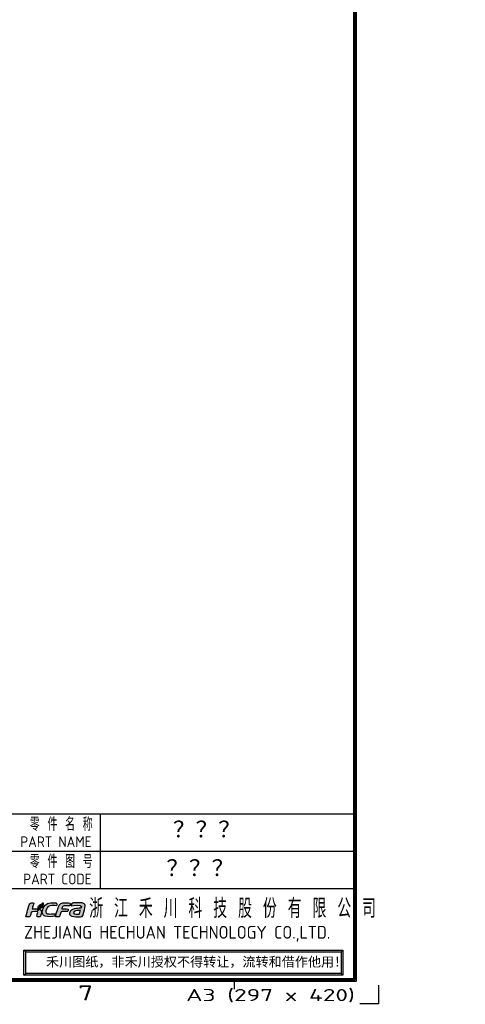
# Model space of a CAD drawing. Extents: x 23 to 2200, y 26 to 490.
# Tile 19 of 55: x 580 to 709, y 26 to 312. Entities that reach past the tile are written whole.
import ezdxf
from ezdxf.enums import TextEntityAlignment as Align

# ---------------------------------------------------------------- set-up
doc = ezdxf.new("R2010")
doc.units = 0
doc.header["$LTSCALE"] = 23.1
doc.header["$MEASUREMENT"] = 0
doc.linetypes.add('CENTER', pattern=[0.6, 0.375, -0.075, 0.075, -0.075])
doc.layers.get('0').update_dxf_attribs({"linetype": 'CONTINUOUS', "lineweight": 25})
doc.layers.add('layer 1', color=7, linetype='CONTINUOUS')
doc.layers.add('outline', color=7, linetype='CONTINUOUS', lineweight=25)
doc.layers.add('中心线', color=1, linetype='CENTER', lineweight=15)
doc.styles.get("Standard").update_dxf_attribs({"font": 'isocp3.shx', "bigfont": 'gbcbig.shx'})
doc.styles.add('样式 1', font='italic.shx', dxfattribs={"bigfont": 'gbcbig.shx'})

# ---------------------------------------------------------------- blocks, each defined once
blk = doc.blocks.new('*T1')
at = {"linetype": 'ByBlock', "width": 1.656197}
blk.add_text('A3 (297 x 420)', height=2, dxfattribs=at).set_placement((367, 16), (395, 16), align=Align.FIT)
blk = doc.blocks.new('hcfa')
at = {"layer": 'outline'}
h = blk.add_hatch(color=164, dxfattribs=at)
edge = h.paths.add_edge_path()
edge.add_spline(control_points=[(7.07, 2.36), (6.56, 2.36), (5.94, 2.45), (5.68, 1.95)], knot_values=[0.842105, 0.842105, 0.842105, 0.842105, 0.894737, 0.894737, 0.894737, 0.894737], degree=3, periodic=0)
edge.add_spline(control_points=[(5.68, 1.95), (5.5, 1.6), (5.1, 0.37), (5.04, 0.05)], knot_values=[0.894737, 0.894737, 0.894737, 0.894737, 1, 1, 1, 1], degree=3, periodic=0)
edge.add_spline(control_points=[(5.04, 0.05), (5.04, 0.02), (5.04, -0.03), (5.11, -0.03), (5.11, -0.03), (5.11, -0.03), (5.64, -0.03), (5.64, -0.03)], knot_values=[0, 0, 0, 0, 0.052632, 0.052632, 0.052632, 0.052632, 0.105263, 0.105263, 0.105263, 0.105263], degree=3, periodic=0)
edge.add_spline(control_points=[(5.64, -0.03), (5.76, -0.03), (5.74, 0.02), (5.79, 0.22)], knot_values=[0.105263, 0.105263, 0.105263, 0.105263, 0.157895, 0.157895, 0.157895, 0.157895], degree=3, periodic=0)
edge.add_spline(control_points=[(5.79, 0.22), (5.83, 0.33), (5.92, 0.77), (6.02, 0.82)], knot_values=[0.157895, 0.157895, 0.157895, 0.157895, 0.210526, 0.210526, 0.210526, 0.210526], degree=3, periodic=0)
edge.add_spline(control_points=[(6.02, 0.82), (6.12, 0.94), (6.84, 0.81), (7.05, 0.86)], knot_values=[0.210526, 0.210526, 0.210526, 0.210526, 0.263158, 0.263158, 0.263158, 0.263158], degree=3, periodic=0)
edge.add_spline(control_points=[(7.05, 0.86), (7.09, 0.87), (7.11, 0.89), (7.12, 0.92)], knot_values=[0.263158, 0.263158, 0.263158, 0.263158, 0.315789, 0.315789, 0.315789, 0.315789], degree=3, periodic=0)
edge.add_spline(control_points=[(7.12, 0.92), (7.14, 0.97), (7.21, 1.14), (7.21, 1.2)], knot_values=[0.315789, 0.315789, 0.315789, 0.315789, 0.368421, 0.368421, 0.368421, 0.368421], degree=3, periodic=0)
edge.add_spline(control_points=[(7.21, 1.2), (7.21, 1.24), (7.23, 1.29), (7.18, 1.3)], knot_values=[0.368421, 0.368421, 0.368421, 0.368421, 0.421053, 0.421053, 0.421053, 0.421053], degree=3, periodic=0)
edge.add_spline(control_points=[(7.18, 1.3), (6.84, 1.38), (6.46, 1.35), (6.12, 1.32)], knot_values=[0.421053, 0.421053, 0.421053, 0.421053, 0.473684, 0.473684, 0.473684, 0.473684], degree=3, periodic=0)
edge.add_spline(control_points=[(6.12, 1.32), (6.12, 1.37), (6.16, 1.49), (6.17, 1.54)], knot_values=[0.473684, 0.473684, 0.473684, 0.473684, 0.526316, 0.526316, 0.526316, 0.526316], degree=3, periodic=0)
edge.add_spline(control_points=[(6.17, 1.54), (6.24, 1.77), (6.43, 1.86), (6.7, 1.86), (6.7, 1.86), (6.7, 1.86), (7.19, 1.86), (7.19, 1.86)], knot_values=[0.526316, 0.526316, 0.526316, 0.526316, 0.578947, 0.578947, 0.578947, 0.578947, 0.631579, 0.631579, 0.631579, 0.631579], degree=3, periodic=0)
edge.add_spline(control_points=[(7.19, 1.86), (7.31, 1.86), (7.45, 1.84), (7.48, 1.91)], knot_values=[0.631579, 0.631579, 0.631579, 0.631579, 0.684211, 0.684211, 0.684211, 0.684211], degree=3, periodic=0)
edge.add_spline(control_points=[(7.48, 1.91), (7.5, 1.96), (7.57, 2.13), (7.57, 2.19)], knot_values=[0.684211, 0.684211, 0.684211, 0.684211, 0.736842, 0.736842, 0.736842, 0.736842], degree=3, periodic=0)
edge.add_spline(control_points=[(7.57, 2.19), (7.57, 2.25), (7.56, 2.29), (7.49, 2.32)], knot_values=[0.736842, 0.736842, 0.736842, 0.736842, 0.789474, 0.789474, 0.789474, 0.789474], degree=3, periodic=0)
edge.add_spline(control_points=[(7.49, 2.32), (7.38, 2.36), (7.17, 2.36), (7.07, 2.36)], knot_values=[0.789474, 0.789474, 0.789474, 0.789474, 0.842105, 0.842105, 0.842105, 0.842105], degree=3, periodic=0)
edge = h.paths.add_edge_path()
edge.add_spline(control_points=[(3.72, 1.65), (4.08, 2.02), (4.83, 1.84), (5.23, 1.86)], knot_values=[0.538462, 0.538462, 0.538462, 0.538462, 0.615385, 0.615385, 0.615385, 0.615385], degree=3, periodic=0)
edge.add_spline(control_points=[(5.23, 1.86), (5.27, 1.86), (5.31, 2.17), (5.2, 2.29)], knot_values=[0.615385, 0.615385, 0.615385, 0.615385, 0.692308, 0.692308, 0.692308, 0.692308], degree=3, periodic=0)
edge.add_spline(control_points=[(5.2, 2.29), (5.15, 2.34), (5.05, 2.36), (4.95, 2.37)], knot_values=[0.692308, 0.692308, 0.692308, 0.692308, 0.769231, 0.769231, 0.769231, 0.769231], degree=3, periodic=0)
edge.add_spline(control_points=[(4.95, 2.37), (4.27, 2.4), (3.51, 2.36), (3.08, 1.72)], knot_values=[0.769231, 0.769231, 0.769231, 0.769231, 0.846154, 0.846154, 0.846154, 0.846154], degree=3, periodic=0)
edge.add_spline(control_points=[(3.08, 1.72), (2.87, 1.41), (2.66, 0.72), (2.88, 0.37)], knot_values=[0.846154, 0.846154, 0.846154, 0.846154, 1, 1, 1, 1], degree=3, periodic=0)
edge.add_spline(control_points=[(2.88, 0.37), (2.95, 0.26), (3.06, 0.13), (3.25, 0.08)], knot_values=[0, 0, 0, 0, 0.076923, 0.076923, 0.076923, 0.076923], degree=3, periodic=0)
edge.add_spline(control_points=[(3.25, 0.08), (3.71, -0.04), (4.59, -0.06), (4.85, 0.08)], knot_values=[0.076923, 0.076923, 0.076923, 0.076923, 0.153846, 0.153846, 0.153846, 0.153846], degree=3, periodic=0)
edge.add_spline(control_points=[(4.85, 0.08), (4.96, 0.13), (5.03, 0.39), (5, 0.47)], knot_values=[0.153846, 0.153846, 0.153846, 0.153846, 0.230769, 0.230769, 0.230769, 0.230769], degree=3, periodic=0)
edge.add_spline(control_points=[(5, 0.47), (4.99, 0.51), (4.61, 0.46), (4.52, 0.46)], knot_values=[0.230769, 0.230769, 0.230769, 0.230769, 0.307692, 0.307692, 0.307692, 0.307692], degree=3, periodic=0)
edge.add_spline(control_points=[(4.52, 0.46), (4.29, 0.45), (3.89, 0.42), (3.69, 0.5)], knot_values=[0.307692, 0.307692, 0.307692, 0.307692, 0.384615, 0.384615, 0.384615, 0.384615], degree=3, periodic=0)
edge.add_spline(control_points=[(3.69, 0.5), (3.51, 0.58), (3.39, 0.62), (3.39, 0.8)], knot_values=[0.384615, 0.384615, 0.384615, 0.384615, 0.461538, 0.461538, 0.461538, 0.461538], degree=3, periodic=0)
edge.add_spline(control_points=[(3.39, 0.8), (3.39, 1.04), (3.54, 1.47), (3.72, 1.65)], knot_values=[0.461538, 0.461538, 0.461538, 0.461538, 0.538462, 0.538462, 0.538462, 0.538462], degree=3, periodic=0)
edge = h.paths.add_edge_path()
edge.add_spline(control_points=[(1.24, 1.9), (1.26, 1.97), (1.36, 2.23), (1.36, 2.28)], knot_values=[0.72, 0.72, 0.72, 0.72, 0.76, 0.76, 0.76, 0.76], degree=3, periodic=0)
edge.add_spline(control_points=[(1.36, 2.28), (1.36, 2.39), (1.07, 2.39), (0.92, 2.35)], knot_values=[0.76, 0.76, 0.76, 0.76, 0.8, 0.8, 0.8, 0.8], degree=3, periodic=0)
edge.add_spline(control_points=[(0.92, 2.35), (0.83, 2.31), (0.74, 2.24), (0.68, 2.17)], knot_values=[0.8, 0.8, 0.8, 0.8, 0.84, 0.84, 0.84, 0.84], degree=3, periodic=0)
edge.add_spline(control_points=[(0.68, 2.17), (0.61, 2.08), (0.53, 1.93), (0.5, 1.82)], knot_values=[0.84, 0.84, 0.84, 0.84, 0.88, 0.88, 0.88, 0.88], degree=3, periodic=0)
edge.add_spline(control_points=[(0.5, 1.82), (0.35, 1.34), (0.22, 0.86), (0.09, 0.38)], knot_values=[0.88, 0.88, 0.88, 0.88, 0.92, 0.92, 0.92, 0.92], degree=3, periodic=0)
edge.add_spline(control_points=[(0.09, 0.38), (0.07, 0.32), (-0.01, 0.1), (-0.01, 0.05)], knot_values=[0.92, 0.92, 0.92, 0.92, 1, 1, 1, 1], degree=3, periodic=0)
edge.add_spline(control_points=[(-0.01, 0.05), (-0.01, 0.02), (-0.01, -0.03), (0.06, -0.03), (0.06, -0.03), (0.06, -0.03), (0.59, -0.03), (0.59, -0.03)], knot_values=[0, 0, 0, 0, 0.04, 0.04, 0.04, 0.04, 0.08, 0.08, 0.08, 0.08], degree=3, periodic=0)
edge.add_spline(control_points=[(0.59, -0.03), (0.71, -0.03), (0.72, 0.1), (0.75, 0.22), (0.75, 0.22), (0.75, 0.22), (0.89, 0.69), (0.89, 0.69)], knot_values=[0.08, 0.08, 0.08, 0.08, 0.12, 0.12, 0.12, 0.12, 0.16, 0.16, 0.16, 0.16], degree=3, periodic=0)
edge.add_spline(control_points=[(0.99, 0.8), (1.12, 0.86), (1.89, 0.9), (1.97, 0.81)], knot_values=[0.2, 0.2, 0.2, 0.2, 0.24, 0.24, 0.24, 0.24], degree=3, periodic=0)
edge.add_spline(control_points=[(1.97, 0.81), (2.06, 0.7), (1.94, 0.45), (1.89, 0.3)], knot_values=[0.24, 0.24, 0.24, 0.24, 0.28, 0.28, 0.28, 0.28], degree=3, periodic=0)
edge.add_spline(control_points=[(1.89, 0.3), (1.87, 0.21), (1.75, -0.03), (1.9, -0.03), (1.9, -0.03), (1.9, -0.03), (2.39, -0.03), (2.39, -0.03)], knot_values=[0.28, 0.28, 0.28, 0.28, 0.32, 0.32, 0.32, 0.32, 0.36, 0.36, 0.36, 0.36], degree=3, periodic=0)
edge.add_spline(control_points=[(2.39, -0.03), (2.47, -0.03), (2.66, 0.65), (2.66, 0.77)], knot_values=[0.36, 0.36, 0.36, 0.36, 0.4, 0.4, 0.4, 0.4], degree=3, periodic=0)
edge.add_spline(control_points=[(2.66, 0.77), (2.66, 0.98), (2.57, 1.1), (2.45, 1.19)], knot_values=[0.4, 0.4, 0.4, 0.4, 0.44, 0.44, 0.44, 0.44], degree=3, periodic=0)
edge.add_spline(control_points=[(2.45, 1.19), (2.4, 1.22), (2.34, 1.25), (2.28, 1.27)], knot_values=[0.44, 0.44, 0.44, 0.44, 0.48, 0.48, 0.48, 0.48], degree=3, periodic=0)
edge.add_spline(control_points=[(2.28, 1.27), (2.25, 1.27), (2.22, 1.27), (2.19, 1.26)], knot_values=[0.48, 0.48, 0.48, 0.48, 0.52, 0.52, 0.52, 0.52], degree=3, periodic=0)
edge.add_spline(control_points=[(2.01, 1.05), (2.21, 1.14), (2.15, 1.09), (2.19, 1.26)], knot_values=[0.52, 0.52, 0.52, 0.52, 0.56, 0.56, 0.56, 0.56], degree=3, periodic=0)
edge.add_spline(control_points=[(2.03, 1.33), (1.99, 1.22), (1.96, 1.1), (1.96, 1.03)], knot_values=[0.6, 0.6, 0.6, 0.6, 0.64, 0.64, 0.64, 0.64], degree=3, periodic=0)
edge.add_spline(control_points=[(2.03, 1.33), (1.71, 1.37), (1.35, 1.32), (1.07, 1.31)], knot_values=[0.64, 0.64, 0.64, 0.64, 0.68, 0.68, 0.68, 0.68], degree=3, periodic=0)
edge.add_spline(control_points=[(1.07, 1.31), (1.08, 1.43), (1.2, 1.78), (1.24, 1.9)], knot_values=[0.68, 0.68, 0.68, 0.68, 0.72, 0.72, 0.72, 0.72], degree=3, periodic=0)
edge = h.paths.add_edge_path()
edge.add_spline(control_points=[(9.76, 0.39), (9.93, 0.81), (10.07, 1.5), (10.1, 1.82)], knot_values=[0, 0, 0, 0, 0.045455, 0.045455, 0.045455, 0.045455], degree=3, periodic=0)
edge.add_spline(control_points=[(10.1, 1.82), (10.09, 1.99), (10.01, 2.14), (9.78, 2.25)], knot_values=[0.909091, 0.909091, 0.909091, 0.909091, 1, 1, 1, 1], degree=3, periodic=0)
edge.add_spline(control_points=[(9.78, 2.25), (9.53, 2.38), (9.13, 2.37), (8.82, 2.37)], knot_values=[0.863636, 0.863636, 0.863636, 0.863636, 0.909091, 0.909091, 0.909091, 0.909091], degree=3, periodic=0)
edge.add_spline(control_points=[(8.82, 2.37), (8.55, 2.37), (8.28, 2.37), (8.04, 2.34)], knot_values=[0.818182, 0.818182, 0.818182, 0.818182, 0.863636, 0.863636, 0.863636, 0.863636], degree=3, periodic=0)
edge.add_spline(control_points=[(8.04, 2.34), (7.98, 2.33), (7.9, 2.32), (7.86, 2.29)], knot_values=[0.772727, 0.772727, 0.772727, 0.772727, 0.818182, 0.818182, 0.818182, 0.818182], degree=3, periodic=0)
edge.add_spline(control_points=[(7.86, 2.29), (7.79, 2.25), (7.73, 2), (7.71, 1.93)], knot_values=[0.727273, 0.727273, 0.727273, 0.727273, 0.772727, 0.772727, 0.772727, 0.772727], degree=3, periodic=0)
edge.add_spline(control_points=[(7.71, 1.93), (7.7, 1.89), (7.68, 1.86), (7.72, 1.86)], knot_values=[0.681818, 0.681818, 0.681818, 0.681818, 0.727273, 0.727273, 0.727273, 0.727273], degree=3, periodic=0)
edge.add_spline(control_points=[(7.72, 1.86), (8.06, 1.9), (9.44, 2.11), (9.44, 1.71)], knot_values=[0.636364, 0.636364, 0.636364, 0.636364, 0.681818, 0.681818, 0.681818, 0.681818], degree=3, periodic=0)
edge.add_spline(control_points=[(9.44, 1.71), (9.44, 1.65), (9.43, 1.5), (9.4, 1.48)], knot_values=[0.590909, 0.590909, 0.590909, 0.590909, 0.636364, 0.636364, 0.636364, 0.636364], degree=3, periodic=0)
edge.add_spline(control_points=[(9.36, 1.47), (8.99, 1.39), (8.61, 1.41), (8.23, 1.31)], knot_values=[0.5, 0.5, 0.5, 0.5, 0.545455, 0.545455, 0.545455, 0.545455], degree=3, periodic=0)
edge.add_spline(control_points=[(8.23, 1.31), (8.05, 1.26), (7.85, 1.18), (7.71, 1.07)], knot_values=[0.454545, 0.454545, 0.454545, 0.454545, 0.5, 0.5, 0.5, 0.5], degree=3, periodic=0)
edge.add_spline(control_points=[(7.71, 1.07), (7.64, 1.01), (7.57, 0.94), (7.52, 0.87)], knot_values=[0.409091, 0.409091, 0.409091, 0.409091, 0.454545, 0.454545, 0.454545, 0.454545], degree=3, periodic=0)
edge.add_spline(control_points=[(7.52, 0.87), (7.44, 0.72), (7.38, 0.48), (7.47, 0.32)], knot_values=[0.363636, 0.363636, 0.363636, 0.363636, 0.409091, 0.409091, 0.409091, 0.409091], degree=3, periodic=0)
edge.add_spline(control_points=[(7.47, 0.32), (7.5, 0.28), (7.53, 0.24), (7.57, 0.21)], knot_values=[0.318182, 0.318182, 0.318182, 0.318182, 0.363636, 0.363636, 0.363636, 0.363636], degree=3, periodic=0)
edge.add_spline(control_points=[(7.57, 0.21), (7.78, -0.01), (8.48, -0.04), (8.78, -0.02)], knot_values=[0.272727, 0.272727, 0.272727, 0.272727, 0.318182, 0.318182, 0.318182, 0.318182], degree=3, periodic=0)
edge.add_spline(control_points=[(8.78, -0.02), (8.82, -0.02), (8.85, -0.02), (8.96, -0.01)], knot_values=[0.227273, 0.227273, 0.227273, 0.227273, 0.272727, 0.272727, 0.272727, 0.272727], degree=3, periodic=0)
edge.add_spline(control_points=[(8.96, -0.01), (8.96, -0.01), (8.95, -0.04), (8.95, -0.04)], knot_values=[0.181818, 0.181818, 0.181818, 0.181818, 0.227273, 0.227273, 0.227273, 0.227273], degree=3, periodic=0)
edge.add_spline(control_points=[(8.95, -0.04), (8.95, -0.04), (8.95, -0.04), (8.96, -0.04)], knot_values=[0.136364, 0.136364, 0.136364, 0.136364, 0.181818, 0.181818, 0.181818, 0.181818], degree=3, periodic=0)
edge.add_spline(control_points=[(8.96, -0.04), (9.17, -0.04), (9.51, -0.01), (9.57, 0.04)], knot_values=[0.090909, 0.090909, 0.090909, 0.090909, 0.136364, 0.136364, 0.136364, 0.136364], degree=3, periodic=0)
edge.add_spline(control_points=[(9.57, 0.04), (9.64, 0.1), (9.72, 0.29), (9.76, 0.39)], knot_values=[0.045455, 0.045455, 0.045455, 0.045455, 0.090909, 0.090909, 0.090909, 0.090909], degree=3, periodic=0)
edge = h.paths.add_edge_path(flags=16)
edge.add_spline(control_points=[(9.27, 1.06), (9.24, 0.91), (9.12, 0.54), (9.07, 0.41)], knot_values=[0.6, 0.6, 0.6, 0.6, 1, 1, 1, 1], degree=3, periodic=0)
edge.add_spline(control_points=[(9.07, 0.41), (8.88, 0.41), (8.11, 0.36), (8.11, 0.65)], knot_values=[0, 0, 0, 0, 0.2, 0.2, 0.2, 0.2], degree=3, periodic=0)
edge.add_spline(control_points=[(8.11, 0.65), (8.11, 0.76), (8.19, 0.85), (8.26, 0.9)], knot_values=[0.2, 0.2, 0.2, 0.2, 0.4, 0.4, 0.4, 0.4], degree=3, periodic=0)
edge.add_spline(control_points=[(8.26, 0.9), (8.43, 1.01), (9.09, 1.06), (9.27, 1.06)], knot_values=[0.4, 0.4, 0.4, 0.4, 0.6, 0.6, 0.6, 0.6], degree=3, periodic=0)
h = blk.add_hatch(color=82, dxfattribs=at)
edge = h.paths.add_edge_path()
edge.add_spline(control_points=[(2.71, 1.97), (2.54, 1.64), (2.3, 1.69), (2.12, 1.4)], knot_values=[0.823529, 0.823529, 0.823529, 0.823529, 0.882353, 0.882353, 0.882353, 0.882353], degree=3, periodic=0)
edge.add_spline(control_points=[(2.12, 1.4), (2.08, 1.35), (2.02, 1.18), (2.02, 1.11)], knot_values=[0.882353, 0.882353, 0.882353, 0.882353, 1, 1, 1, 1], degree=3, periodic=0)
edge.add_spline(control_points=[(2.02, 1.11), (2.03, 1.11), (2.03, 1.11), (2.04, 1.12)], knot_values=[0, 0, 0, 0, 0.058824, 0.058824, 0.058824, 0.058824], degree=3, periodic=0)
edge.add_spline(control_points=[(2.04, 1.12), (2.14, 1.16), (2.1, 1.13), (2.13, 1.24)], knot_values=[0.058824, 0.058824, 0.058824, 0.058824, 0.117647, 0.117647, 0.117647, 0.117647], degree=3, periodic=0)
edge.add_spline(control_points=[(2.13, 1.24), (2.14, 1.27), (2.14, 1.28), (2.15, 1.31)], knot_values=[0.117647, 0.117647, 0.117647, 0.117647, 0.176471, 0.176471, 0.176471, 0.176471], degree=3, periodic=0)
edge.add_spline(control_points=[(2.15, 1.31), (2.51, 1.32), (2.84, 1.56), (2.9, 1.92)], knot_values=[0.176471, 0.176471, 0.176471, 0.176471, 0.235294, 0.235294, 0.235294, 0.235294], degree=3, periodic=0)
edge.add_spline(control_points=[(2.9, 1.92), (2.91, 1.98), (2.92, 2.04), (2.92, 2.11)], knot_values=[0.235294, 0.235294, 0.235294, 0.235294, 0.294118, 0.294118, 0.294118, 0.294118], degree=3, periodic=0)
edge.add_spline(control_points=[(2.92, 2.11), (2.92, 2.11), (2.92, 2.25), (2.92, 2.25)], knot_values=[0.294118, 0.294118, 0.294118, 0.294118, 0.352941, 0.352941, 0.352941, 0.352941], degree=3, periodic=0)
edge.add_spline(control_points=[(2.92, 2.25), (2.92, 2.29), (2.92, 2.32), (2.92, 2.37)], knot_values=[0.352941, 0.352941, 0.352941, 0.352941, 0.411765, 0.411765, 0.411765, 0.411765], degree=3, periodic=0)
edge.add_spline(control_points=[(2.92, 2.37), (2.87, 2.37), (2.88, 2.33), (2.79, 2.25)], knot_values=[0.411765, 0.411765, 0.411765, 0.411765, 0.470588, 0.470588, 0.470588, 0.470588], degree=3, periodic=0)
edge.add_spline(control_points=[(2.79, 2.25), (2.66, 2.14), (2.52, 2.13), (2.35, 2.01)], knot_values=[0.470588, 0.470588, 0.470588, 0.470588, 0.529412, 0.529412, 0.529412, 0.529412], degree=3, periodic=0)
edge.add_spline(control_points=[(2.35, 2.01), (2.26, 1.95), (2.18, 1.87), (2.13, 1.77)], knot_values=[0.529412, 0.529412, 0.529412, 0.529412, 0.588235, 0.588235, 0.588235, 0.588235], degree=3, periodic=0)
edge.add_spline(control_points=[(2.13, 1.77), (2.11, 1.72), (2.08, 1.67), (2.07, 1.6)], knot_values=[0.588235, 0.588235, 0.588235, 0.588235, 0.647059, 0.647059, 0.647059, 0.647059], degree=3, periodic=0)
edge.add_spline(control_points=[(2.07, 1.6), (2.07, 1.59), (2.05, 1.39), (2.08, 1.39)], knot_values=[0.647059, 0.647059, 0.647059, 0.647059, 0.705882, 0.705882, 0.705882, 0.705882], degree=3, periodic=0)
edge.add_spline(control_points=[(2.08, 1.39), (2.1, 1.46), (2.17, 1.57), (2.3, 1.65)], knot_values=[0.705882, 0.705882, 0.705882, 0.705882, 0.764706, 0.764706, 0.764706, 0.764706], degree=3, periodic=0)
edge.add_spline(control_points=[(2.3, 1.65), (2.49, 1.77), (2.61, 1.83), (2.71, 1.97)], knot_values=[0.764706, 0.764706, 0.764706, 0.764706, 0.823529, 0.823529, 0.823529, 0.823529], degree=3, periodic=0)
at = {"layer": 'layer 1', "color": 164}
for points, knots in [([(-0.01, 0.05), (-0.01, 0.02), (-0.01, -0.03), (0.06, -0.03), (0.06, -0.03), (0.06, -0.03), (0.59, -0.03), (0.59, -0.03), (0.59, -0.03), (0.71, -0.03), (0.72, 0.1), (0.75, 0.22), (0.75, 0.22), (0.75, 0.22), (0.89, 0.69), (0.89, 0.69), (0.89, 0.69), (0.91, 0.76), (0.93, 0.77), (0.99, 0.8), (0.99, 0.8), (1.12, 0.86), (1.89, 0.9), (1.97, 0.81), (1.97, 0.81), (2.06, 0.7), (1.94, 0.45), (1.89, 0.3), (1.89, 0.3), (1.87, 0.21), (1.75, -0.03), (1.9, -0.03), (1.9, -0.03), (1.9, -0.03), (2.39, -0.03), (2.39, -0.03), (2.39, -0.03), (2.47, -0.03), (2.66, 0.65), (2.66, 0.77), (2.66, 0.77), (2.66, 0.98), (2.57, 1.1), (2.45, 1.19), (2.45, 1.19), (2.4, 1.22), (2.34, 1.25), (2.28, 1.27), (2.28, 1.27), (2.25, 1.27), (2.22, 1.27), (2.19, 1.26), (2.19, 1.26), (2.15, 1.09), (2.21, 1.14), (2.01, 1.05), (2.01, 1.05), (1.98, 1.04), (2, 1.04), (1.96, 1.03), (1.96, 1.03), (1.96, 1.1), (1.99, 1.22), (2.03, 1.33), (2.03, 1.33), (1.71, 1.37), (1.35, 1.32), (1.07, 1.31), (1.07, 1.31), (1.08, 1.43), (1.2, 1.78), (1.24, 1.9), (1.24, 1.9), (1.26, 1.97), (1.36, 2.23), (1.36, 2.28), (1.36, 2.28), (1.36, 2.39), (1.07, 2.39), (0.92, 2.35), (0.92, 2.35), (0.83, 2.31), (0.74, 2.24), (0.68, 2.17), (0.68, 2.17), (0.61, 2.08), (0.53, 1.93), (0.5, 1.82), (0.5, 1.82), (0.35, 1.34), (0.22, 0.86), (0.09, 0.38), (0.09, 0.38), (0.07, 0.32), (-0.01, 0.1), (-0.01, 0.05)], [0, 0, 0, 0, 0.04, 0.04, 0.04, 0.04, 0.08, 0.08, 0.08, 0.08, 0.12, 0.12, 0.12, 0.12, 0.16, 0.16, 0.16, 0.16, 0.2, 0.2, 0.2, 0.2, 0.24, 0.24, 0.24, 0.24, 0.28, 0.28, 0.28, 0.28, 0.32, 0.32, 0.32, 0.32, 0.36, 0.36, 0.36, 0.36, 0.4, 0.4, 0.4, 0.4, 0.44, 0.44, 0.44, 0.44, 0.48, 0.48, 0.48, 0.48, 0.52, 0.52, 0.52, 0.52, 0.56, 0.56, 0.56, 0.56, 0.6, 0.6, 0.6, 0.6, 0.64, 0.64, 0.64, 0.64, 0.68, 0.68, 0.68, 0.68, 0.72, 0.72, 0.72, 0.72, 0.76, 0.76, 0.76, 0.76, 0.8, 0.8, 0.8, 0.8, 0.84, 0.84, 0.84, 0.84, 0.88, 0.88, 0.88, 0.88, 0.92, 0.92, 0.92, 0.92, 1, 1, 1, 1]), ([(2.88, 0.37), (2.95, 0.26), (3.06, 0.13), (3.25, 0.08), (3.25, 0.08), (3.71, -0.04), (4.59, -0.06), (4.85, 0.08), (4.85, 0.08), (4.96, 0.13), (5.03, 0.39), (5, 0.47), (5, 0.47), (4.99, 0.51), (4.61, 0.46), (4.52, 0.46), (4.52, 0.46), (4.29, 0.45), (3.89, 0.42), (3.69, 0.5), (3.69, 0.5), (3.51, 0.58), (3.39, 0.62), (3.39, 0.8), (3.39, 0.8), (3.39, 1.04), (3.54, 1.47), (3.72, 1.65), (3.72, 1.65), (4.08, 2.02), (4.83, 1.84), (5.23, 1.86), (5.23, 1.86), (5.27, 1.86), (5.31, 2.17), (5.2, 2.29), (5.2, 2.29), (5.15, 2.34), (5.05, 2.36), (4.95, 2.37), (4.95, 2.37), (4.27, 2.4), (3.51, 2.36), (3.08, 1.72), (3.08, 1.72), (2.87, 1.41), (2.66, 0.72), (2.88, 0.37)], [0, 0, 0, 0, 0.076923, 0.076923, 0.076923, 0.076923, 0.153846, 0.153846, 0.153846, 0.153846, 0.230769, 0.230769, 0.230769, 0.230769, 0.307692, 0.307692, 0.307692, 0.307692, 0.384615, 0.384615, 0.384615, 0.384615, 0.461538, 0.461538, 0.461538, 0.461538, 0.538462, 0.538462, 0.538462, 0.538462, 0.615385, 0.615385, 0.615385, 0.615385, 0.692308, 0.692308, 0.692308, 0.692308, 0.769231, 0.769231, 0.769231, 0.769231, 0.846154, 0.846154, 0.846154, 0.846154, 1, 1, 1, 1]), ([(5.04, 0.05), (5.04, 0.02), (5.04, -0.03), (5.11, -0.03), (5.11, -0.03), (5.11, -0.03), (5.64, -0.03), (5.64, -0.03), (5.64, -0.03), (5.76, -0.03), (5.74, 0.02), (5.79, 0.22), (5.79, 0.22), (5.83, 0.33), (5.92, 0.77), (6.02, 0.82), (6.02, 0.82), (6.12, 0.94), (6.84, 0.81), (7.05, 0.86), (7.05, 0.86), (7.09, 0.87), (7.11, 0.89), (7.12, 0.92), (7.12, 0.92), (7.14, 0.97), (7.21, 1.14), (7.21, 1.2), (7.21, 1.2), (7.21, 1.24), (7.23, 1.29), (7.18, 1.3), (7.18, 1.3), (6.84, 1.38), (6.46, 1.35), (6.12, 1.32), (6.12, 1.32), (6.12, 1.37), (6.16, 1.49), (6.17, 1.54), (6.17, 1.54), (6.24, 1.77), (6.43, 1.86), (6.7, 1.86), (6.7, 1.86), (6.7, 1.86), (7.19, 1.86), (7.19, 1.86), (7.19, 1.86), (7.31, 1.86), (7.45, 1.84), (7.48, 1.91), (7.48, 1.91), (7.5, 1.96), (7.57, 2.13), (7.57, 2.19), (7.57, 2.19), (7.57, 2.25), (7.56, 2.29), (7.49, 2.32), (7.49, 2.32), (7.38, 2.36), (7.17, 2.36), (7.07, 2.36), (7.07, 2.36), (6.56, 2.36), (5.94, 2.45), (5.68, 1.95), (5.68, 1.95), (5.5, 1.6), (5.1, 0.37), (5.04, 0.05)], [0, 0, 0, 0, 0.052632, 0.052632, 0.052632, 0.052632, 0.105263, 0.105263, 0.105263, 0.105263, 0.157895, 0.157895, 0.157895, 0.157895, 0.210526, 0.210526, 0.210526, 0.210526, 0.263158, 0.263158, 0.263158, 0.263158, 0.315789, 0.315789, 0.315789, 0.315789, 0.368421, 0.368421, 0.368421, 0.368421, 0.421053, 0.421053, 0.421053, 0.421053, 0.473684, 0.473684, 0.473684, 0.473684, 0.526316, 0.526316, 0.526316, 0.526316, 0.578947, 0.578947, 0.578947, 0.578947, 0.631579, 0.631579, 0.631579, 0.631579, 0.684211, 0.684211, 0.684211, 0.684211, 0.736842, 0.736842, 0.736842, 0.736842, 0.789474, 0.789474, 0.789474, 0.789474, 0.842105, 0.842105, 0.842105, 0.842105, 0.894737, 0.894737, 0.894737, 0.894737, 1, 1, 1, 1]), ([(10.1, 1.82), (10.07, 1.5), (9.93, 0.81), (9.76, 0.39), (9.76, 0.39), (9.72, 0.29), (9.64, 0.1), (9.57, 0.04), (9.57, 0.04), (9.51, -0.01), (9.17, -0.04), (8.96, -0.04), (8.96, -0.04), (8.95, -0.04), (8.95, -0.04), (8.95, -0.04), (8.95, -0.04), (8.95, -0.04), (8.96, -0.01), (8.96, -0.01), (8.96, -0.01), (8.85, -0.02), (8.82, -0.02), (8.78, -0.02), (8.78, -0.02), (8.48, -0.04), (7.78, -0.01), (7.57, 0.21), (7.57, 0.21), (7.53, 0.24), (7.5, 0.28), (7.47, 0.32), (7.47, 0.32), (7.38, 0.48), (7.44, 0.72), (7.52, 0.87), (7.52, 0.87), (7.57, 0.94), (7.64, 1.01), (7.71, 1.07), (7.71, 1.07), (7.85, 1.18), (8.05, 1.26), (8.23, 1.31), (8.23, 1.31), (8.61, 1.41), (8.99, 1.39), (9.36, 1.47), (9.36, 1.47), (9.38, 1.47), (9.39, 1.47), (9.4, 1.48), (9.4, 1.48), (9.43, 1.5), (9.44, 1.65), (9.44, 1.71), (9.44, 1.71), (9.44, 2.11), (8.06, 1.9), (7.72, 1.86), (7.72, 1.86), (7.68, 1.86), (7.7, 1.89), (7.71, 1.93), (7.71, 1.93), (7.73, 2), (7.79, 2.25), (7.86, 2.29), (7.86, 2.29), (7.9, 2.32), (7.98, 2.33), (8.04, 2.34), (8.04, 2.34), (8.28, 2.37), (8.55, 2.37), (8.82, 2.37), (8.82, 2.37), (9.13, 2.37), (9.53, 2.38), (9.78, 2.25), (9.78, 2.25), (10.01, 2.14), (10.09, 1.99), (10.1, 1.82)], [0, 0, 0, 0, 0.045455, 0.045455, 0.045455, 0.045455, 0.090909, 0.090909, 0.090909, 0.090909, 0.136364, 0.136364, 0.136364, 0.136364, 0.181818, 0.181818, 0.181818, 0.181818, 0.227273, 0.227273, 0.227273, 0.227273, 0.272727, 0.272727, 0.272727, 0.272727, 0.318182, 0.318182, 0.318182, 0.318182, 0.363636, 0.363636, 0.363636, 0.363636, 0.409091, 0.409091, 0.409091, 0.409091, 0.454545, 0.454545, 0.454545, 0.454545, 0.5, 0.5, 0.5, 0.5, 0.545455, 0.545455, 0.545455, 0.545455, 0.590909, 0.590909, 0.590909, 0.590909, 0.636364, 0.636364, 0.636364, 0.636364, 0.681818, 0.681818, 0.681818, 0.681818, 0.727273, 0.727273, 0.727273, 0.727273, 0.772727, 0.772727, 0.772727, 0.772727, 0.818182, 0.818182, 0.818182, 0.818182, 0.863636, 0.863636, 0.863636, 0.863636, 0.909091, 0.909091, 0.909091, 0.909091, 1, 1, 1, 1]), ([(9.07, 0.41), (8.88, 0.41), (8.11, 0.36), (8.11, 0.65), (8.11, 0.65), (8.11, 0.76), (8.19, 0.85), (8.26, 0.9), (8.26, 0.9), (8.43, 1.01), (9.09, 1.06), (9.27, 1.06), (9.27, 1.06), (9.24, 0.91), (9.12, 0.54), (9.07, 0.41)], [0, 0, 0, 0, 0.2, 0.2, 0.2, 0.2, 0.4, 0.4, 0.4, 0.4, 0.6, 0.6, 0.6, 0.6, 1, 1, 1, 1])]:
    blk.add_open_spline(points, degree=3, knots=knots, dxfattribs=at)
at = {"layer": 'layer 1', "color": 82}
blk.add_open_spline([(2.02, 1.11), (2.03, 1.11), (2.03, 1.11), (2.04, 1.12), (2.04, 1.12), (2.14, 1.16), (2.1, 1.13), (2.13, 1.24), (2.13, 1.24), (2.14, 1.27), (2.14, 1.28), (2.15, 1.31), (2.15, 1.31), (2.51, 1.32), (2.84, 1.56), (2.9, 1.92), (2.9, 1.92), (2.91, 1.98), (2.92, 2.04), (2.92, 2.11), (2.92, 2.11), (2.92, 2.11), (2.92, 2.25), (2.92, 2.25), (2.92, 2.25), (2.92, 2.29), (2.92, 2.32), (2.92, 2.37), (2.92, 2.37), (2.87, 2.37), (2.88, 2.33), (2.79, 2.25), (2.79, 2.25), (2.66, 2.14), (2.52, 2.13), (2.35, 2.01), (2.35, 2.01), (2.26, 1.95), (2.18, 1.87), (2.13, 1.77), (2.13, 1.77), (2.11, 1.72), (2.08, 1.67), (2.07, 1.6), (2.07, 1.6), (2.07, 1.59), (2.05, 1.39), (2.08, 1.39), (2.08, 1.39), (2.1, 1.46), (2.17, 1.57), (2.3, 1.65), (2.3, 1.65), (2.49, 1.77), (2.61, 1.83), (2.71, 1.97), (2.71, 1.97), (2.54, 1.64), (2.3, 1.69), (2.12, 1.4), (2.12, 1.4), (2.08, 1.35), (2.02, 1.18), (2.02, 1.11)], degree=3, knots=[0, 0, 0, 0, 0.058824, 0.058824, 0.058824, 0.058824, 0.117647, 0.117647, 0.117647, 0.117647, 0.176471, 0.176471, 0.176471, 0.176471, 0.235294, 0.235294, 0.235294, 0.235294, 0.294118, 0.294118, 0.294118, 0.294118, 0.352941, 0.352941, 0.352941, 0.352941, 0.411765, 0.411765, 0.411765, 0.411765, 0.470588, 0.470588, 0.470588, 0.470588, 0.529412, 0.529412, 0.529412, 0.529412, 0.588235, 0.588235, 0.588235, 0.588235, 0.647059, 0.647059, 0.647059, 0.647059, 0.705882, 0.705882, 0.705882, 0.705882, 0.764706, 0.764706, 0.764706, 0.764706, 0.823529, 0.823529, 0.823529, 0.823529, 0.882353, 0.882353, 0.882353, 0.882353, 1, 1, 1, 1], dxfattribs=at)
blk = doc.blocks.new('A3')
at = {"color": 7}
for p, q in [((422.34, 294.65), (422.34, 4.69)), ((422.57, 294.88), (422.57, 4.47)), ((422.79, 295.1), (422.79, 4.24)), ((422.34, 35.61), (292.34, 35.61)), ((374.84, 35.61), (374.84, 21.61)), ((422.34, 28.61), (242.38, 28.61)), ((422.34, 21.61), (242.38, 21.61)), ((422.79, 4.24), (4.24, 4.24)), ((422.57, 4.47), (4.47, 4.47)), ((422.34, 4.69), (4.69, 4.69)), ((399.97, 4.47), (399.97, 2.77))]:
    blk.add_line(p, q, dxfattribs=at)
at = {"layer": 'outline'}
for p, q in [((360.88, 9.76), (360.52, 10.11)), ((420.32, 10.11), (419.97, 9.76)), ((360.52, 5.37), (360.88, 5.73)), ((420.32, 5.37), (419.97, 5.73)), ((427.04, 0), (427.04, 3.54)), ((427.04, 0), (423.5, 0))]:
    blk.add_line(p, q, dxfattribs=at)
for points in [[(360.52, 10.11), (420.32, 10.11), (420.32, 5.37), (360.52, 5.37)], [(360.88, 9.76), (419.97, 9.76), (419.97, 5.73), (360.88, 5.73)]]:
    blk.add_lwpolyline(points, close=True, dxfattribs=at)
at = {"color": 7, "xscale": 1.129999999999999, "yscale": 1.129999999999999, "zscale": 1.129999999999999}
blk.add_blockref('*T1', (-23.78, -17.54), dxfattribs=at)
at = {"layer": 'outline', "xscale": 1.1, "yscale": 1.1, "zscale": 1.1}
blk.add_blockref('hcfa', (360.92, 16.38), dxfattribs=at)
at = {"color": 7, "width": 1.818182}
blk.add_text('7', height=2.82, dxfattribs=at).set_placement((370.69, 0.66), (373.52, 0.66), align=Align.FIT)
at = {"layer": 'outline'}
for s, height, p in [('零 件 名 称', 2.5, (361.64, 32.47)), ('PART NAME', 2, (359.86, 29.43)), ('零 件 图 号', 2.5, (361.64, 25.47)), ('PART CODE', 2, (360.41, 22.43)), ('浙 江 禾 川 科 技 股 份 有 限 公 司', 3.6, (372.78, 16.13)), ('ZHEJIANG HECHUAN TECHNOLOGY CO.,LTD.', 2.4, (360.55, 12.24))]:
    blk.add_text(s, height=height, dxfattribs=at).set_placement(p)
at = {"layer": 'outline', "insert": (364.67, 8.81), "char_height": 1.8, "attachment_point": 1}
blk.add_mtext_dynamic_manual_height_columns('{\\fMicrosoft YaHei|b0|i0|c134|p34;禾川图纸，非禾川授权不得转让，流转和借作他用\\fMicrosoft YaHei Light|b0|i0|c134|p34;！}', width=53.9728, gutter_width=12.5, heights=[0], dxfattribs=at)
at = {"layer": 'outline'}
for tag, p in [('XXXE', (314.78, 30.61)), ('XXXC', (347.81, 30.61)), ('XXXA', (398.56, 30.61)), ('XXXG', (272.29, 23.61)), ('XXXF', (314.78, 23.61)), ('XXXD', (347.81, 23.61)), ('XXXB', (398.56, 23.61)), ('XXXK', (288.54, 22.59)), ('XXXM', (275.67, 6.73))]:
    blk.add_attdef(tag, text='', height=2.5, dxfattribs=at).set_placement(p, align=Align.CENTER)
blk.add_attdef('XXXJ', text='', height=2.5, dxfattribs=at).set_placement((277.85, 17.63), align=Align.MIDDLE_RIGHT)

msp = doc.modelspace()

# ---------------------------------------------------------------- block references
at = {"layer": 'outline', "xscale": 1.548034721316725, "yscale": 1.548034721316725, "zscale": 1.548034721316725}
msp.add_blockref('A3', (23.02, 26.55), dxfattribs=at)

# ---------------------------------------------------------------- texts
at = {"layer": '中心线', "color": 0, "char_height": 4.8174, "width": 334.6114, "attachment_point": 1, "style": '样式 1'}
for insert in [(624.39, 79.69), (622.47, 68.47)]:
    msp.add_mtext('{\\fSimSun|b0|i0|c134|p2;？？？}', dxfattribs=dict(at, insert=insert))

doc.saveas('drawing.dxf')
